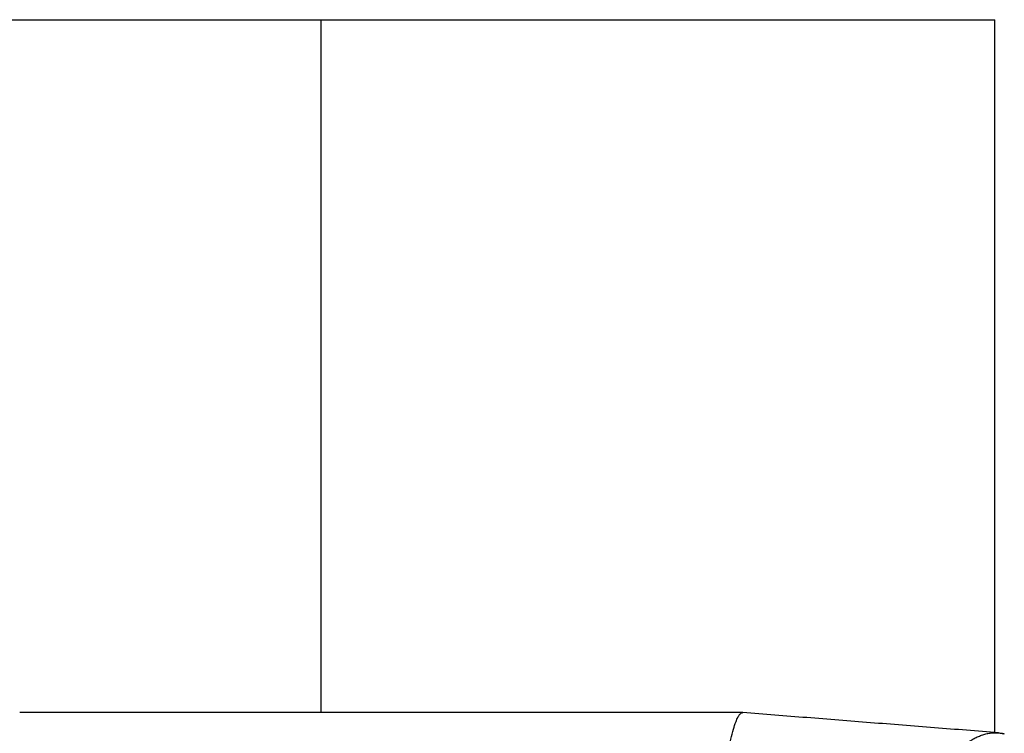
# Model space of a CAD drawing. Header units: inches. Extents: x 0 to 20790, y -12 to 14700.
# Tile 89 of 242: x 6928 to 7217, y 6509 to 6719. Entities that reach past the tile are written whole.
import ezdxf

# ---------------------------------------------------------------- set-up
doc = ezdxf.new("R2010")
doc.units = ezdxf.units.IN
doc.layers.add('1', color=7, linetype='Continuous', true_color=0xffffff)

msp = doc.modelspace()

# ---------------------------------------------------------------- linework, layer by layer
at = {"layer": '1', "color": 2, "linetype": 'Continuous', "lineweight": 25}
for p, q in [((6924.634, 6719.327), (7016.286, 6719.327)), ((7016.286, 6719.327), (7214.586, 6719.327)), ((7016.286, 6515.319), (7016.286, 6719.327)), ((7214.586, 6509.453), (7214.586, 6719.327))]:
    msp.add_line(p, q, dxfattribs=at)
msp.add_open_spline([(7140.367, 6515.327), (7125.433, 6515.327), (7098.479, 6515.327), (7062.42, 6515.327), (7034.634, 6515.327), (7010.335, 6515.327), (6983.682, 6515.327), (6955.491, 6515.327), (6935.834, 6515.327), (6927.637, 6515.327)], degree=3, knots=[0, 0, 0, 0, 0.2106026, 0.380112, 0.5085282, 0.6024398, 0.7227902, 0.8844036, 1, 1, 1, 1], dxfattribs=at)
for points, weights, knots in [([(7133.845, 6350.33), (7131.222, 6350.546), (7128.338, 6365.342), (7128.542, 6403.812), (7130.822, 6461.995), (7133.659, 6500.743), (7137.731, 6515.327), (7140.379, 6515.327), (7140.391, 6515.327), (7140.403, 6515.326), (7140.415, 6515.326)], [0.585780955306, 0.585264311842, 0.552635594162, 0.585786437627, 0.585786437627, 0.552284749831, 0.585786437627, 0.585786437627, 0.585785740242, 0.585784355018, 0.585782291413], [0, 0, 0, 0, 0, 0.497546, 0.497546, 0.497546, 0.997718, 0.997718, 0.997718, 1, 1, 1, 1, 1]), ([(7187.766, 6346.219), (7177.814, 6348.781), (7167.807, 6365.684), (7168.729, 6401.88), (7177.569, 6458.295), (7188.806, 6496.378), (7204.94, 6510.008), (7215.869, 6509.361), (7216.356, 6509.302), (7216.843, 6509.212), (7217.327, 6509.09)], [0.585367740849, 0.581419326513, 0.555419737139, 0.585786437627, 0.585786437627, 0.552284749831, 0.585786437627, 0.585786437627, 0.585713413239, 0.585577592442, 0.585388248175], [0, 0, 0, 0, 0, 0.476329, 0.476329, 0.476329, 0.9766417, 0.9766417, 0.9766417, 1, 1, 1, 1, 1])]:
    msp.add_rational_spline(points, weights, degree=4, knots=knots, dxfattribs=at)
msp.add_open_spline([(7215.58, 6509.376), (7140.417, 6515.325)], degree=1, dxfattribs=at)

doc.saveas('drawing.dxf')
